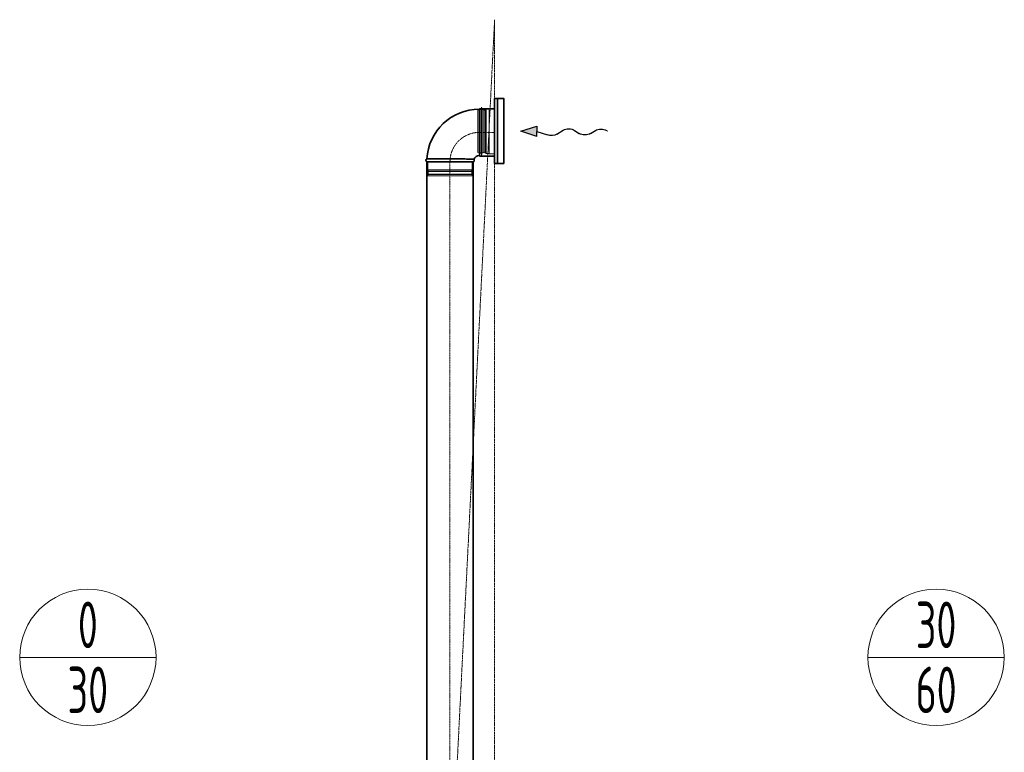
# Model space of a CAD drawing. Header units: millimetres. Extents: x 15940 to 92175, y -24684 to 227664.
# Tile 49 of 132: x 39817 to 42466, y 80624 to 82596. Entities that reach past the tile are written whole.
import ezdxf
from ezdxf.enums import TextEntityAlignment as Align

# ---------------------------------------------------------------- set-up
doc = ezdxf.new("R2010")
doc.units = ezdxf.units.MM
doc.header["$LTSCALE"] = 0.05
for name, pattern in [('ACAD_ISO02W100', [15, 12, -3]), ('ACAD_ISO05W100', [33, 24, -3, 0, -3, 0, -3]), ('ACAD_ISO10W100', [18, 12, -3, 0, -3]), ('phl_thick', [0])]:
    doc.linetypes.add(name, pattern=pattern)
doc.layers.get('0').update_dxf_attribs({"lineweight": 5})
for name, color, linetype, lineweight in [('VZT_05 ETA (ODVOD) - OBRYS', 6, 'Continuous', 35), ('VZT_06 ETA (ODVOD) - OSA', 6, 'ACAD_ISO10W100', 5), ('VZT_0B ETA (ODVOD)', 6, 'Continuous', 35), ('VZT_30 DISTRIBUČNÍ PRVKY - OBRYS', 1, 'Continuous', 35), ('VZT_50 POPIS - OBECNE', 7, 'Continuous', 13), ('VZT_52 POPIS - DISTRIBUCE', 7, 'Continuous', 5), ('VZT_POŽADAVKY NA STAVBU - PODHLEDY', 4, 'ACAD_ISO05W100', 5)]:
    doc.layers.add(name, color=color, linetype=linetype, lineweight=lineweight)
doc.layers.add('VZT_07 ETA (ODVOD) - NETISK', color=8, linetype='ACAD_ISO02W100', lineweight=5, plot=False)
doc.styles.add('JS', font='isocp.shx', dxfattribs={"width": 0.6, "height": 125})

msp = doc.modelspace()

# ---------------------------------------------------------------- linework, layer by layer
at = {"color": 8, "lineweight": 5}
for points in [[(41053.5, 82352), (41049.6, 82353.4), (41049.6, 82295.8)], [(41053.8, 82352.9), (41053.8, 82295.8)], [(41065.4, 82352.2), (41065.4, 82295.8)], [(41069.1, 82353.8), (41069.1, 82295.8)], [(41071.7, 82355.8), (41071.7, 82295.8)], [(41094.6, 82234.8), (41079.6, 82234.8), (41079.6, 82356.8), (41094.6, 82356.8)], [(41094.6, 82234.8), (41094.6, 82356.8)], [(41053.5, 82239.5), (41049.6, 82238.1), (41049.6, 82295.8)], [(41053.8, 82238.6), (41053.8, 82295.8)], [(41065.4, 82239.4), (41065.4, 82295.8)], [(41069.1, 82237.7), (41069.1, 82295.8)], [(41071.7, 82235.8), (41071.7, 82295.8)]]:
    msp.add_lwpolyline(points, dxfattribs=at)
for points in [[(41059.7, 82360.4), (41058.3, 82354.7, 0.060863), (41058.2, 82354), (41058.2, 82295.8)], [(41059.7, 82360.4), (41061.1, 82354.4, -0.058981), (41061.2, 82353.8), (41061.2, 82295.8)], [(41079.6, 82355.8), (41071.7, 82355.8, 0.291473), (41069.3, 82354.2, 0.291473)], [(41059.7, 82231.1), (41058.3, 82236.9, -0.060863), (41058.2, 82237.5), (41058.2, 82295.8)], [(41059.7, 82231.1), (41061.1, 82237.1, 0.058981), (41061.2, 82237.7), (41061.2, 82295.8)], [(41079.6, 82235.8), (41071.7, 82235.8, -0.291473), (41069.3, 82237.3, -0.291473)]]:
    msp.add_lwpolyline(points, format="xyb", dxfattribs=at)
for centre, radius, start, end in [((41059, 82343.9), 10.5, 52.1622, 120.2824), ((41065.9, 82356), 3.88, 263.3265, 332.5007), ((41059, 82247.6), 10.5, 239.7176, 307.8378), ((41065.9, 82235.5), 3.88, 27.4993, 96.6735)]:
    msp.add_arc(centre, radius, start, end, dxfattribs=at)
at = {"layer": 'VZT_05 ETA (ODVOD) - OBRYS'}
for p, q in [((41053.6, 82354.8), (41053.6, 82229.8)), ((41054.6, 82355.8), (41094.6, 82355.8)), ((41094.6, 82355.8), (41094.6, 82228.8)), ((41054.6, 82228.8), (41094.6, 82228.8)), ((41037.1, 82213.3), (40912.1, 82213.3))]:
    msp.add_line(p, q, dxfattribs=at)
at = {"layer": 'VZT_05 ETA (ODVOD) - OBRYS', "linetype": 'phl_thick'}
msp.add_line((41094.6, 82361.7), (41094.6, 82236.7), dxfattribs=at)
at = {"layer": 'VZT_05 ETA (ODVOD) - OBRYS'}
for points in [[(40912.1, 79238.3), (40912.1, 82213.3)], [(41037.1, 79238.3), (41037.1, 82213.3)]]:
    msp.add_lwpolyline(points, dxfattribs=at)
for centre, radius, start, end in [((41053.6, 82213.3), 141.5, 90, 176.8631), ((41054.6, 82354.8), 1, 90, 180), ((40913.8, 82217.1), 4.17, 110.3309, 246.5322), ((41035.4, 82217.1), 4.17, 293.4678, 42.7229), ((41053.6, 82213.3), 16.5, 90, 156.1907), ((41054.6, 82229.8), 1, 180, 270)]:
    msp.add_arc(centre, radius, start, end, dxfattribs=at)
msp.add_open_spline([(41038.5, 82220), (41038.5, 82220), (41038.1, 82220), (41036, 82220.2), (41033.8, 82220.3), (41027.6, 82220.5), (41023.6, 82220.6), (41012.9, 82220.8), (41005.6, 82220.8), (40989.9, 82220.9), (40981.6, 82221), (40965, 82221), (40956.9, 82221), (40942, 82221), (40935.2, 82221), (40924, 82221.1), (40919.6, 82221.1), (40913.8, 82221.1), (40912.3, 82221.1), (40912.3, 82221.1)], degree=3, knots=[197.702813, 197.702813, 197.702813, 197.702813, 209.733369, 209.733369, 228.63381, 228.63381, 247.962689, 247.962689, 273.396832, 273.396832, 298.447199, 298.447199, 323.101867, 323.101867, 347.591906, 347.591906, 372.010558, 372.010558, 395.3015, 395.3015, 395.3015, 395.3015], dxfattribs=at)
at = {"layer": 'VZT_06 ETA (ODVOD) - OSA', "ltscale": 0.3}
msp.add_lwpolyline([(41094.6, 82292.3), (41053.6, 82292.3, 0.414214), (40974.6, 82213.3), (40974.6, 82213.3)], format="xyb", dxfattribs=at)
at = {"layer": 'VZT_06 ETA (ODVOD) - OSA', "ltscale": 5}
msp.add_lwpolyline([(40974.6, 82213.3), (40974.6, 79238.3)], dxfattribs=at)
at = {"layer": 'VZT_07 ETA (ODVOD) - NETISK', "ltscale": 0.4}
for p, q in [((40914.6, 82213.3), (40914.6, 82191.3)), ((41034.6, 82191.3), (40914.6, 82191.3)), ((40915.6, 82191.3), (40915.6, 82187.8)), ((41033.6, 82191.3), (41033.6, 82187.8)), ((41034.6, 82213.3), (41034.6, 82191.3)), ((41035.6, 82187.8), (40913.6, 82187.8)), ((40913.6, 82187.8), (40913.6, 82187.3)), ((41035.6, 82187.3), (40913.6, 82187.3)), ((41035.6, 82180.3), (40913.6, 82180.3)), ((40913.6, 82180.3), (40913.6, 82179.8)), ((41035.6, 82179.8), (40913.6, 82179.8)), ((41034.6, 82179.3), (40914.6, 82179.3)), ((40914.6, 82179.3), (40914.6, 82175.3)), ((41034.6, 82175.3), (40914.6, 82175.3)), ((40915.6, 82187.3), (40915.6, 82180.3)), ((40915.6, 82179.8), (40915.6, 82179.3)), ((41033.6, 82187.3), (41033.6, 82180.3)), ((41033.6, 82179.8), (41033.6, 82179.3)), ((41034.6, 82179.3), (41034.6, 82175.3)), ((41035.6, 82187.8), (41035.6, 82187.3)), ((41035.6, 82180.3), (41035.6, 82179.8))]:
    msp.add_line(p, q, dxfattribs=at)
at = {"layer": 'VZT_0B ETA (ODVOD)'}
msp.add_line((41094.6, 82358.3), (41094.6, 82233.3), dxfattribs=at)
at = {"layer": 'VZT_30 DISTRIBUČNÍ PRVKY - OBRYS'}
msp.add_lwpolyline([(41119.6, 82208.3), (41119.6, 82383.3), (41094.6, 82383.3), (41094.6, 82208.3)], close=True, dxfattribs=at)
msp.add_lwpolyline([(41102.5, 82383.3), (41102.5, 82208.3)], dxfattribs=at)
at = {"layer": 'VZT_50 POPIS - OBECNE', "color": 0, "lineweight": -2}
for p, q in [((41165.4, 82295.8), (41208.6, 82309.1)), ((41208.6, 82309.1), (41208.4, 82295.2)), ((41262.4, 82287.7), (41278.9, 82298.1)), ((41309.9, 82297.7), (41321.8, 82289.8)), ((41352.8, 82289.3), (41365.8, 82297.5)), ((41208.2, 82281.2), (41165.4, 82295.8)), ((41208.2, 82281.2), (41208.4, 82295.2)), ((41208.4, 82295.2), (41237, 82285.5))]:
    msp.add_line(p, q, dxfattribs=at)
at = {"layer": 'VZT_50 POPIS - OBECNE'}
msp.add_line((41395.9, 82297.6), (41399, 82295.8), dxfattribs=at)
at = {"layer": 'VZT_50 POPIS - OBECNE', "color": 0, "lineweight": -2, "extrusion": (0, 0, -1)}
for centre, start_param, end_param in [((41294.3, 82288.6), 0.766537, 2.375056), ((41381.1, 82288), 0.766537, 2.320574), ((41247.1, 82297.3), 3.908129, 5.191299), ((41337.5, 82298.9), 3.908129, 5.516649)]:
    msp.add_ellipse(centre, major_axis=(-21.5, 0.3), ratio=0.625, start_param=start_param, end_param=end_param, dxfattribs=at)
at = {"layer": 'VZT_50 POPIS - OBECNE', "color": 0, "lineweight": -2}
msp.add_solid([(41208.2, 82281.2), (41208.6, 82309.1), (41165.4, 82295.8)], dxfattribs=at)
at = {"layer": 'VZT_52 POPIS - DISTRIBUCE'}
for p, q in [((40183.8, 80879.3), (39817.1, 80879.3)), ((42465.8, 80879.3), (42099, 80879.3))]:
    msp.add_line(p, q, dxfattribs=at)
for centre in [(40000.4, 80879.3), (42282.4, 80879.3)]:
    msp.add_circle(centre, 183.4, dxfattribs=at)
at = {"layer": 'VZT_POŽADAVKY NA STAVBU - PODHLEDY', "ltscale": 4}
for p, q in [((40884.4, 78415.5), (41094.6, 82595.8)), ((41094.6, 82595.8), (41094.6, 78415.5))]:
    msp.add_line(p, q, dxfattribs=at)

# ---------------------------------------------------------------- texts
at = {"layer": 'VZT_52 POPIS - DISTRIBUCE', "ltscale": 50, "style": 'JS', "width": 0.7}
for s, p in [('0', (40000.4, 80966.8)), ('30', (42282.4, 80966.8)), ('30', (40000.4, 80791.8)), ('60', (42282.4, 80791.8))]:
    msp.add_text(s, height=125, dxfattribs=at).set_placement(p, align=Align.MIDDLE_CENTER)

doc.saveas('drawing.dxf')
